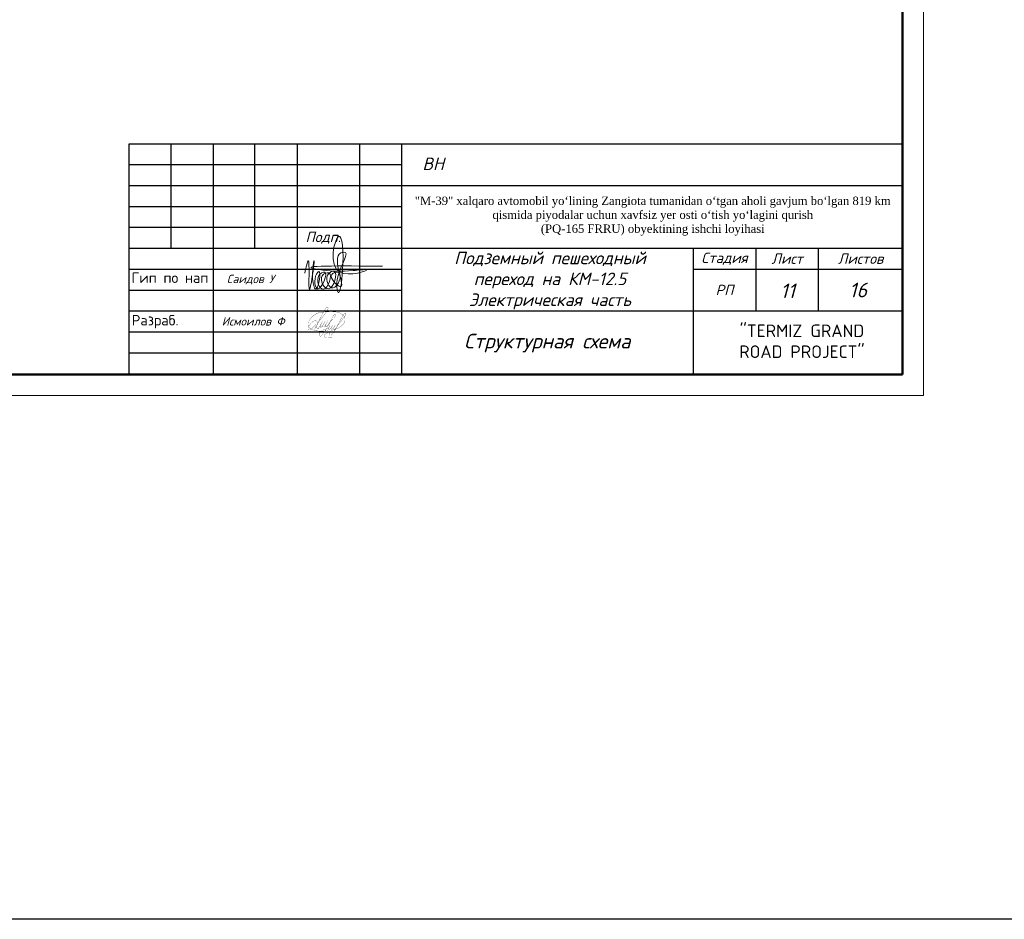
# Model space of a CAD drawing. Header units: millimetres. Extents: x 2008 to 593522, y -10016 to 93699.
# Tile 18 of 102: x 272429 to 295975, y -10016 to 11502. Entities that reach past the tile are written whole.
import ezdxf

# ---------------------------------------------------------------- set-up
doc = ezdxf.new("R2010")
doc.units = ezdxf.units.MM
for name, color, linetype in [('ATekst', 7, 'Continuous'), ('FORMAT', 7, 'Continuous'), ('ВИДЕО', 7, 'Continuous'), ('Газопровод проект', 7, 'Continuous')]:
    doc.layers.add(name, color=color, linetype=linetype)
doc.layers.add('Text', color=7, linetype='Continuous', lineweight=25)
doc.layers.add('Оформления', color=250, linetype='Continuous', lineweight=15)
doc.styles.add('ISO_1.0', font='isocpeur.ttf')
doc.styles.add('isocpeur', font='isocpeui.ttf')
doc.styles.add('KAKTUS', font='isocpeur.ttf', dxfattribs={"height": 250})
doc.styles.get("Standard").update_dxf_attribs({"font": 'arial.ttf'})
doc.styles.add('ГОСТ 250', font='isocpeui.ttf', dxfattribs={"height": 300})

# ---------------------------------------------------------------- blocks, each defined once
blk = doc.blocks.new('*U4')
at = {"lineweight": 9}
for p, q in [((400, 292), (400, -5)), ((400, -5), (-20, -5))]:
    blk.add_line(p, q, dxfattribs=at)
at = {"lineweight": 50}
for p, q in [((395, 287), (395, 0)), ((395, 0), (0, 0))]:
    blk.add_line(p, q, dxfattribs=at)
blk = doc.blocks.new('подпис')
at = {"color": 5, "lineweight": 5}
blk.add_spline([(31479.73, 2343.69), (31482.52, 2353.61), (31483.45, 2330.35), (31487.23, 2353.5), (31487.23, 2332.86), (31488.08, 2331.28), (31490.87, 2345), (31489.17, 2343.06), (31490.39, 2331.16), (31495.61, 2344.64), (31490.99, 2341.84), (31494.64, 2331.03), (31499.01, 2343.91), (31493.67, 2341.72), (31498.65, 2331.28), (31503.02, 2345.24), (31497.92, 2342.09), (31502.29, 2332.01), (31506.79, 2344.27), (31501.32, 2342.82), (31507.76, 2333.1), (31508.49, 2359.94), (31510.55, 2360.55), (31506.06, 2340.75), (31506.42, 2328.36), (31509.95, 2346.09), (31506.67, 2373.06), (31507.88, 2344.64), (31528.78, 2346.46), (31518.21, 2345.85), (31494.27, 2346.22), (31488.08, 2347.19), (31541.85, 2349.29)], degree=3, dxfattribs=at)
blk = doc.blocks.new('подпс')
at = {"color": 5, "const_width": 0.05}
blk.add_lwpolyline([(0, 0), (1.9, 3.65, -0.041873), (2.69, 5.04, -0.116653), (2.95, 5.29, -0.604899), (3.28, 5.09, -0.056543), (3.18, 4.75, -0.072994), (2.35, 3.48), (1.45, 2.35), (0.89, 1.66), (-0.55, 0.32, -0.011825), (-1.1, -0.12, -0.31388), (-1.46, -0.02, -0.182705), (-1.51, 0.4, -0.055432), (-1.14, 1.08, -0.028053), (-0.83, 1.48, -0.085563), (-0.43, 1.81, -0.055889), (-0.02, 2.02, -0.145111), (0.43, 2.06, -0.209079), (0.65, 1.85, -0.041237), (0.73, 1.52, -0.07797), (0.7, 1.32, 0.034239), (0.59, 0.56, 0.071112), (0.62, 0.25, 0.569331), (0.94, 0.2), (1.13, 0.52), (1.33, 0.84), (1.74, 1.53), (1.38, 0.85, 0.462796), (1.49, 0.54, 0.14348), (1.61, 0.55, 0.087119), (1.86, 0.78), (1.94, 0.89), (2.35, 1.57), (1.99, 0.89, 0.462796), (2.1, 0.58, 0.14348), (2.22, 0.6, 0.087119), (2.47, 0.82), (2.55, 0.93), (2.96, 1.61), (2.6, 0.93, 0.462796), (2.71, 0.62, 0.14348), (2.83, 0.64, 0.087119), (3.09, 0.87), (3.16, 0.97), (3.8, 1.82), (4.49, 2.58, 0.036143), (4.92, 3.05, 0.054012), (5.13, 3.41, 0.217088), (5.14, 3.61, 0.309071), (5, 3.7, 0.203329), (4.81, 3.61, 0.018564), (4.69, 3.48, 0.029858), (4.48, 3.2, 0.043783), (4.22, 2.73), (3.8, 1.82), (3.32, 0.9), (2.8, 0.05), (2.51, -0.37), (2.21, -0.8), (1.86, -1.3, -0.119626), (1.58, -1.59, -0.26114), (1.22, -1.51, -0.236346), (1.14, -1.12, -0.109534), (1.41, -0.67, -0.093962), (2.12, -0.15, -0.062698), (2.47, -0.01), (3.07, 0.16, 0.171882), (3.33, 0.32, 0.037507), (3.75, 0.99, -0.001655), (3.38, 0.31, 0.42906), (3.5, 0.01, 0.14348), (3.62, 0.02, 0.087119), (3.88, 0.25), (3.95, 0.35, 0.037507), (4.37, 1.03, -0.001655), (4, 0.35, 0.42906), (4.12, 0.04, 0.14348), (4.24, 0.06, 0.087119), (4.5, 0.29), (4.58, 0.39, 0.037507), (4.99, 1.07, -0.001655), (4.62, 0.39, 0.42906), (4.74, 0.08, 0.14348), (4.87, 0.09, 0.050748), (5.13, 0.31, 0.03225), (5.46, 0.78), (5.46, 0.78), (6.56, 2.21), (6.91, 2.69, 0.002511), (7.2, 3.08, 0.07253), (7.51, 3.62, 0.078361), (7.52, 3.76, 0.371118), (7.41, 3.88, 0.183193), (7.21, 3.81, 0.02936), (7.07, 3.67, 0.063684), (6.85, 3.38, 0.015486), (6.59, 2.92), (5.46, 0.78), (5.18, 0.24), (4.88, -0.18), (4.6, -0.62, 0.00834), (4.24, -1.12, -0.055888), (3.95, -1.4, -0.283957), (3.59, -1.32, -0.12577), (3.52, -0.93, -0.182417), (3.79, -0.5, -0.083536), (4.23, -0.22, -0.013062), (4.89, 0.04), (5.46, 0.23), (5.74, 0.33, 0.116004), (7.08, 1.56, 0.428715), (6.63, 3.64, 0.12721), (4.71, 4.23, 0.041028), (1.72, 4.11, 0.144633), (-0.31, 3.23, 0.091884), (-1.22, 2.14, 0.133661), (-1.45, 1.21, 0.309429), (-0.55, -0.04, 0.080388), (1.42, -0.42, 0.056896), (2.95, -0.29, -0.961806), (3.09, -0.87, 0.165029), (2.35, -1.39, 0.375592), (2.38, -1.79, 0.325472), (3.47, -1.95, -0.206053), (4.22, -1.89)], format="xyb", dxfattribs=at)
blk = doc.blocks.new('УГЛАВОЙ ШТАМП')
at = {"layer": 'ВИДЕО', "lineweight": 30, "ltscale": 0.3}
for p, q in [((-852427, 453631), (-852427, 459150)), ((-852427, 459150), (-833927, 459150)), ((-852427, 453631), (-852427, 459150)), ((-852427, 459150), (-833927, 459150)), ((-851427, 459150), (-851427, 456650)), ((-851427, 459150), (-851427, 456650)), ((-850409, 453631), (-850409, 459150)), ((-850409, 453631), (-850409, 459150)), ((-849427, 459150), (-849427, 456650)), ((-849427, 459150), (-849427, 456650)), ((-848409, 459150), (-848409, 453631)), ((-848409, 459150), (-848409, 453631)), ((-846909, 453631), (-846909, 459150)), ((-846909, 453631), (-846909, 459150)), ((-845909, 459150), (-845909, 453631)), ((-845909, 459150), (-845909, 453631)), ((-845909, 458150), (-833927, 458150)), ((-845909, 458150), (-833927, 458150)), ((-852427, 457150), (-845909, 457150)), ((-852427, 457150), (-845909, 457150)), ((-852427, 456650), (-833927, 456650)), ((-852427, 456650), (-833927, 456650)), ((-838938, 456650), (-838938, 453631)), ((-838938, 456650), (-838938, 453631)), ((-837438, 456650), (-837438, 455150)), ((-837438, 456650), (-837438, 455150)), ((-835938, 455150), (-835938, 456650)), ((-835938, 455150), (-835938, 456650)), ((-838938, 456150), (-833927, 456150)), ((-838938, 456150), (-833927, 456150)), ((-845909, 455150), (-833927, 455150)), ((-845909, 455150), (-833927, 455150))]:
    blk.add_line(p, q, dxfattribs=at)
at = {"layer": 'ВИДЕО', "color": 250, "lineweight": 25, "ltscale": 0.3}
for p, q in [((-852427, 458650), (-845909, 458650)), ((-852427, 458650), (-845909, 458650)), ((-852427, 458150), (-845909, 458150)), ((-852427, 458150), (-845909, 458150)), ((-852427, 457650), (-845909, 457650)), ((-852427, 457650), (-845909, 457650)), ((-852427, 454150), (-845909, 454150)), ((-852427, 454150), (-845909, 454150))]:
    blk.add_line(p, q, dxfattribs=at)
at = {"layer": 'ВИДЕО', "color": 7}
for p, q in [((-852427, 456150), (-845909, 456150)), ((-852427, 456150), (-845909, 456150)), ((-852427, 455650), (-845909, 455650)), ((-852427, 455650), (-845909, 455650)), ((-852427, 455150), (-845909, 455150)), ((-852427, 455150), (-845909, 455150)), ((-852427, 454650), (-845909, 454650)), ((-852427, 454650), (-845909, 454650))]:
    blk.add_line(p, q, dxfattribs=at)
at = {"color": 0, "lineweight": 5, "xscale": 30, "yscale": 30, "zscale": 30}
blk.add_blockref('подпис', (-1792618, 385740), dxfattribs=at)
at = {"color": 5, "xscale": 100, "yscale": 100, "zscale": 100}
blk.add_blockref('подпс', (-847995, 454707), dxfattribs=at)
at = {"color": 250, "insert": (-845153, 458668), "char_height": 300, "width": 1500, "attachment_point": 5, "style": 'KAKTUS'}
blk.add_mtext('{\\fISOCPEUR|b0|i1|c204|p34;\\C0;ВН}', dxfattribs=at)
at = {"color": 7, "insert": (-839903, 457418), "char_height": 200, "width": 11662.65, "attachment_point": 5, "style": 'KAKTUS'}
blk.add_mtext('\\pxqc;{\\fTimes New Roman|b0|i0|c204|p18;\\C0;"M-39" xalqaro avtomobil yo‘lining Zangiota tumanidan o‘tgan aholi gavjum bo‘lgan 819 km qismida piyodalar uchun xavfsiz yer osti o‘tish yo‘lagini qurish \\P(PQ-165 FRRU) obyektining ishchi loyihasi}', dxfattribs=at)
at = {"lineweight": 5, "insert": (-842361, 456567), "char_height": 300, "width": 5259.89, "attachment_point": 2, "style": 'isocpeur'}
blk.add_mtext('\\pxqc;Подземный пешеходный переход на КМ-12.5 Электрическая часть', dxfattribs=at)
at = {"linetype": 'Continuous', "lineweight": 9, "char_height": 200, "width": 2678.92, "attachment_point": 5}
for s, insert in [('{\\fISOCPEUR|b0|i1|c204|p34;Саидов У}', (-849522, 455900)), ('{\\fISOCPEUR|b0|i1|c204|p34; Исмоилов Ф}', (-849522, 454900))]:
    blk.add_mtext(s, dxfattribs=dict(at, insert=insert))
at = {"layer": 'Text', "color": 7, "lineweight": 25, "insert": (-838255, 454424), "char_height": 300, "width": 3837.88, "attachment_point": 4, "style": 'ISO_1.0'}
blk.add_mtext('\\pxqc;{\\C256;"TERMIZ GRAND ROAD PROJECT"}', dxfattribs=at)
at = {"layer": 'ВИДЕО', "color": 7, "insert": (-848004, 456900), "char_height": 250, "width": 12129.34, "attachment_point": 5, "style": 'ГОСТ 250'}
blk.add_mtext('\\pi440;Подп.', dxfattribs=at)
at = {"layer": 'ВИДЕО', "lineweight": 30, "ltscale": 0.3, "width": 12000, "attachment_point": 5, "style": 'ГОСТ 250'}
for s, insert, char_height in [('Стадия', (-838188, 456400), 250), ('Стадия', (-838188, 456400), 250), ('Лист', (-836688, 456400), 250), ('Лист', (-836688, 456400), 250), ('Листов', (-834933, 456400), 250), ('Листов', (-834933, 456400), 250), ('РП', (-838188, 455650), 250), ('\\pxt25;16', (-834992, 455650), 350)]:
    blk.add_mtext(s, dxfattribs=dict(at, insert=insert, char_height=char_height))
at = {"layer": 'Газопровод проект', "lineweight": 25, "style": 'ISO_1.0'}
for s, p in [('Гип по нап', (-852369, 455819, -47755)), ('Разраб.', (-852363, 454802, -125361))]:
    blk.add_text(s, height=250, dxfattribs=at).set_placement(p)

msp = doc.modelspace()

# ---------------------------------------------------------------- linework, layer by layer
at = {"color": 1}
msp.add_lwpolyline([(505279.0736, -10016.2585), (2007.9716, -10016.2585), (2007.9716, 70378.1399), (505279.0736, 70378.1399)], close=True, dxfattribs=at)
at = {"layer": 'FORMAT', "color": 252, "true_color": 0x939598}
msp.add_lwpolyline([(252844.2283, 3016.9116), (293544.2283, 3016.9116), (293544.2283, 31716.9116), (252844.2283, 31716.9116)], close=True, dxfattribs=at)

# ---------------------------------------------------------------- block references
for p in [(1085471.5621, -450613.6609), (1127471.5621, -450613.6625)]:
    msp.add_blockref('УГЛАВОЙ ШТАМП', p)
at = {"layer": 'ATekst', "linetype": 'Continuous', "ltscale": 30, "xscale": 100, "yscale": 100, "zscale": 100}
msp.add_blockref('*U4', (254044.2283, 3016.9116), dxfattribs=at)

# ---------------------------------------------------------------- texts
at = {"layer": 'Оформления', "color": 18, "lineweight": 0, "true_color": 0x000000, "char_height": 350, "attachment_point": 5, "style": 'ISO_1.0'}
for s, insert, width in [('{\\fISOCPEUR|b0|i1|c204|p34;11}', (290794.2283, 5016.9109), 1300), ('\\pxi0.01303;{\\fISOCPEUR|b0|i1|c204|p34;Структурная схема}', (285044.2283, 3766.9109), 6700)]:
    msp.add_mtext(s, dxfattribs=dict(at, insert=insert, width=width))

doc.saveas('drawing.dxf')
